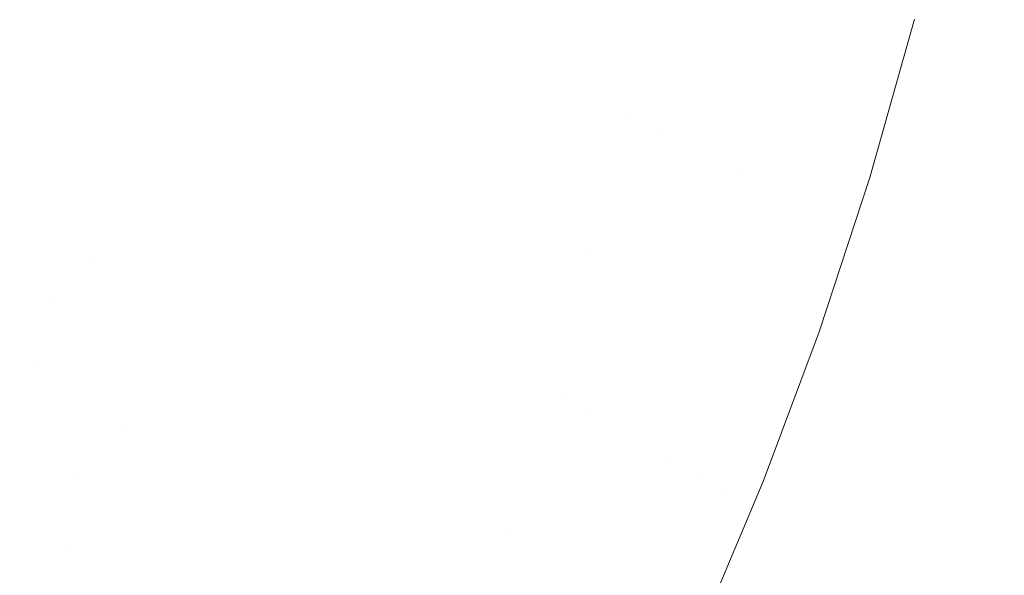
# Model space of a CAD drawing. Header units: centimetres. Extents: x -21.6 to 22.7, y 3.4 to 5.2.
# Tile 227 of 256: x 7.8317 to 7.9152, y 3.763 to 3.8101. Entities that reach past the tile are written whole.
import ezdxf

# ---------------------------------------------------------------- set-up
doc = ezdxf.new("R2010")
doc.units = ezdxf.units.CM
doc.header["$LTSCALE"] = 2.54
doc.layers.add('Lucido design-1', color=7, linetype='Continuous')

# ---------------------------------------------------------------- blocks, each defined once
blk = doc.blocks.new('Gruppo-4-1')
at = {"color": 7, "linetype": 'Continuous', "lineweight": 9}
blk.add_3dface([(-21.503423, 5.100212, -1872.215514), (-21.503423, 3.500212, -1872.215514), (22.630348, 3.500212, -1872.215514), (22.630348, 5.100212, -1872.215514)], dxfattribs=at)
for points, invisible_edges in [([(22.630348, 5.100212, -1873.015514), (22.630348, 3.500212, -1873.015514), (7.686575, 3.600896, -1873.015514), (7.695257, 3.601786, -1873.015514)], 10), ([(22.630348, 5.100212, -1873.015514), (7.695257, 3.601786, -1873.015514), (7.700788, 3.602588, -1873.015514)], 9), ([(7.700788, 3.602588, -1873.015514), (7.70392, 3.603043, -1873.015514), (22.630348, 5.100212, -1873.015514)], 10), ([(22.630348, 5.100212, -1873.015514), (7.70392, 3.603043, -1873.015514), (7.712563, 3.604668, -1873.015514)], 9), ([(22.630348, 5.100212, -1873.015514), (7.712563, 3.604668, -1873.015514), (7.721183, 3.606664, -1873.015514)], 9), ([(22.630348, 5.100212, -1873.015514), (7.721183, 3.606664, -1873.015514), (7.729779, 3.609037, -1873.015514)], 9), ([(22.630348, 5.100212, -1873.015514), (7.729779, 3.609037, -1873.015514), (7.738348, 3.611789, -1873.015514)], 9), ([(22.630348, 5.100212, -1873.015514), (7.738348, 3.611789, -1873.015514), (7.746887, 3.614929, -1873.015514)], 9), ([(22.630348, 5.100212, -1873.015514), (7.746887, 3.614929, -1873.015514), (7.755389, 3.618463, -1873.015514)], 9), ([(22.630348, 5.100212, -1873.015514), (7.755389, 3.618463, -1873.015514), (7.760056, 3.620633, -1873.015514)], 9), ([(7.760056, 3.620633, -1873.015514), (7.763851, 3.622398, -1873.015514), (22.630348, 5.100212, -1873.015514)], 10), ([(22.630348, 5.100212, -1873.015514), (7.763851, 3.622398, -1873.015514), (7.772266, 3.626742, -1873.015514)], 9), ([(22.630348, 5.100212, -1873.015514), (7.772266, 3.626742, -1873.015514), (7.780626, 3.631505, -1873.015514)], 9), ([(22.630348, 5.100212, -1873.015514), (7.780626, 3.631505, -1873.015514), (7.788922, 3.636696, -1873.015514)], 9), ([(22.630348, 5.100212, -1873.015514), (7.788922, 3.636696, -1873.015514), (7.797144, 3.642325, -1873.015514)], 9), ([(22.630348, 5.100212, -1873.015514), (7.797144, 3.642325, -1873.015514), (7.80528, 3.6484, -1873.015514)], 9), ([(22.630348, 5.100212, -1873.015514), (7.80528, 3.6484, -1873.015514), (7.811701, 3.653619, -1873.015514)], 9), ([(7.811701, 3.653619, -1873.015514), (7.813317, 3.654932, -1873.015514), (22.630348, 5.100212, -1873.015514)], 10), ([(22.630348, 5.100212, -1873.015514), (7.813317, 3.654932, -1873.015514), (7.821238, 3.66193, -1873.015514)], 9), ([(22.630348, 5.100212, -1873.015514), (7.821238, 3.66193, -1873.015514), (7.829029, 3.6694, -1873.015514)], 9), ([(22.630348, 5.100212, -1873.015514), (7.829029, 3.6694, -1873.015514), (7.836668, 3.677352, -1873.015514)], 9), ([(7.836668, 3.677352, -1873.015514), (7.844137, 3.685791, -1873.015514), (22.630348, 5.100212, -1873.015514)], 10), ([(7.844137, 3.685791, -1873.015514), (7.851492, 3.694823, -1873.015514), (22.630348, 5.100212, -1873.015514)], 10), ([(22.630348, 5.100212, -1873.015514), (7.851492, 3.694823, -1873.015514), (7.852842, 3.696628, -1873.015514), (7.858546, 3.704251, -1873.015514)], 9), ([(22.630348, 5.100212, -1873.015514), (7.858546, 3.704251, -1873.015514), (7.865358, 3.714173, -1873.015514)], 9), ([(22.630348, 5.100212, -1873.015514), (7.865358, 3.714173, -1873.015514), (7.869171, 3.720244, -1873.015514), (7.871898, 3.724585, -1873.015514)], 9), ([(22.630348, 5.100212, -1873.015514), (7.871898, 3.724585, -1873.015514), (7.878138, 3.735481, -1873.015514)], 9), ([(22.630348, 5.100212, -1873.015514), (7.878138, 3.735481, -1873.015514), (7.884048, 3.746849, -1873.015514)], 9), ([(22.630348, 5.100212, -1873.015514), (7.884048, 3.746849, -1873.015514), (7.889597, 3.758677, -1873.015514)], 9), ([(22.630348, 5.100212, -1873.015514), (7.889597, 3.758677, -1873.015514), (7.894756, 3.770944, -1873.015514)], 9), ([(7.894756, 3.770944, -1873.015514), (7.899493, 3.783628, -1873.015514), (22.630348, 5.100212, -1873.015514)], 10), ([(22.630348, 5.100212, -1873.015514), (7.899493, 3.783628, -1873.015514), (7.903779, 3.796702, -1873.015514)], 9), ([(22.630348, 5.100212, -1873.015514), (7.903779, 3.796702, -1873.015514), (7.907585, 3.810131, -1873.015514)], 9), ([(7.884359, 3.813381, -1873.011636), (7.889477, 3.823104, -1873.012437), (7.883454, 3.801599, -1873.012437)], 11), ([(7.883454, 3.801599, -1873.012437), (7.889477, 3.823104, -1873.012437), (7.89187, 3.822265, -1873.01315), (7.885781, 3.800526, -1873.01315)], 15), ([(7.885781, 3.800526, -1873.01315), (7.89187, 3.822265, -1873.01315), (7.894287, 3.821416, -1873.013772), (7.888133, 3.799441, -1873.013772)], 15), ([(7.888133, 3.799441, -1873.013772), (7.894287, 3.821416, -1873.013772), (7.896726, 3.82056, -1873.014301), (7.890505, 3.798346, -1873.014301)], 15), ([(7.869013, 3.81959, -1873.003749), (7.866037, 3.809636, -1873.003749), (7.864047, 3.810555, -1873.002333), (7.866993, 3.820408, -1873.002333)], 15), ([(7.890505, 3.798346, -1873.014301), (7.896726, 3.82056, -1873.014301), (7.899182, 3.819698, -1873.014736), (7.892894, 3.797244, -1873.014736)], 15), ([(7.844209, 3.819709, -1872.981445), (7.845563, 3.819084, -1872.983383), (7.842497, 3.810053, -1872.983383), (7.841167, 3.810747, -1872.981445)], 15), ([(7.871081, 3.818753, -1873.0051), (7.868074, 3.808696, -1873.0051), (7.866037, 3.809636, -1873.003749), (7.869013, 3.81959, -1873.003749)], 15), ([(7.892894, 3.797244, -1873.014736), (7.899182, 3.819698, -1873.014736), (7.901653, 3.818831, -1873.015076)], 11), ([(7.843882, 3.80933, -1872.985296), (7.842497, 3.810053, -1872.983383), (7.845563, 3.819084, -1872.983383), (7.846972, 3.818434, -1872.985296)], 15), ([(7.873194, 3.817899, -1873.006381), (7.870156, 3.807736, -1873.006381), (7.868074, 3.808696, -1873.0051), (7.871081, 3.818753, -1873.0051)], 15), ([(7.892894, 3.797244, -1873.014736), (7.901653, 3.818831, -1873.015076), (7.886888, 3.77285, -1873.015076)], 11), ([(7.901653, 3.818831, -1873.015076), (7.904135, 3.81796, -1873.015319), (7.889212, 3.771487, -1873.015319), (7.886888, 3.77285, -1873.015076)], 15), ([(7.846972, 3.818434, -1872.985296), (7.848436, 3.817758, -1872.987182), (7.84532, 3.80858, -1872.987182), (7.843882, 3.80933, -1872.985296)], 15), ([(7.846813, 3.8078, -1872.989037), (7.84532, 3.80858, -1872.987182), (7.848436, 3.817758, -1872.987182), (7.849955, 3.817057, -1872.989037)], 15), ([(7.87535, 3.817026, -1873.007589), (7.872279, 3.806756, -1873.007589), (7.870156, 3.807736, -1873.006381), (7.873194, 3.817899, -1873.006381)], 15), ([(7.891543, 3.77012, -1873.015465), (7.889212, 3.771487, -1873.015319), (7.904135, 3.81796, -1873.015319), (7.906625, 3.817087, -1873.015465)], 15), ([(7.849955, 3.817057, -1872.989037), (7.85153, 3.816331, -1872.990856), (7.84836, 3.806993, -1872.990856), (7.846813, 3.8078, -1872.989037)], 15), ([(7.877547, 3.816137, -1873.008722), (7.874444, 3.805757, -1873.008722), (7.872279, 3.806756, -1873.007589), (7.87535, 3.817026, -1873.007589)], 15), ([(7.891543, 3.77012, -1873.015465), (7.906625, 3.817087, -1873.015465), (7.903779, 3.796702, -1873.015514), (7.899493, 3.783628, -1873.015514)], 11), ([(7.906625, 3.817087, -1873.015465), (7.907585, 3.810131, -1873.015514), (7.903779, 3.796702, -1873.015514)], 9), ([(7.849961, 3.806158, -1872.992638), (7.84836, 3.806993, -1872.990856), (7.85153, 3.816331, -1872.990856), (7.853159, 3.815579, -1872.992638)], 15), ([(7.879783, 3.815233, -1873.009775), (7.876646, 3.804741, -1873.009775), (7.874444, 3.805757, -1873.008722), (7.877547, 3.816137, -1873.008722)], 15), ([(7.853159, 3.815579, -1872.992638), (7.854843, 3.814802, -1872.994379), (7.851615, 3.805294, -1872.994379), (7.849961, 3.806158, -1872.992638)], 15), ([(7.882054, 3.814314, -1873.010748), (7.878883, 3.803709, -1873.010748), (7.876646, 3.804741, -1873.009775), (7.879783, 3.815233, -1873.009775)], 15), ([(7.853322, 3.804403, -1872.996074), (7.851615, 3.805294, -1872.994379), (7.854843, 3.814802, -1872.994379), (7.85658, 3.814, -1872.996074)], 15), ([(7.831733, 3.810526, -1872.967443), (7.834299, 3.814332, -1872.96947), (7.830975, 3.805646, -1872.96947)], 11), ([(7.834299, 3.814332, -1872.96947), (7.835314, 3.813802, -1872.971493), (7.83197, 3.805062, -1872.971493), (7.830975, 3.805646, -1872.96947)], 15), ([(7.833014, 3.80445, -1872.973508), (7.83197, 3.805062, -1872.971493), (7.835314, 3.813802, -1872.971493), (7.836379, 3.813246, -1872.973508)], 15), ([(7.85658, 3.814, -1872.996074), (7.85837, 3.813174, -1872.99772), (7.855081, 3.803486, -1872.99772), (7.853322, 3.804403, -1872.996074)], 15), ([(7.884359, 3.813381, -1873.011636), (7.881154, 3.802661, -1873.011636), (7.878883, 3.803709, -1873.010748), (7.882054, 3.814314, -1873.010748)], 15), ([(7.836379, 3.813246, -1872.973508), (7.837497, 3.812663, -1872.975514), (7.834109, 3.803808, -1872.975514), (7.833014, 3.80445, -1872.973508)], 15), ([(7.856891, 3.802541, -1872.999315), (7.855081, 3.803486, -1872.99772), (7.85837, 3.813174, -1872.99772), (7.860212, 3.812324, -1872.999315)], 15), ([(7.883454, 3.801599, -1873.012437), (7.881154, 3.802661, -1873.011636), (7.884359, 3.813381, -1873.011636)], 11), ([(7.835255, 3.803135, -1872.977507), (7.834109, 3.803808, -1872.975514), (7.837497, 3.812663, -1872.975514), (7.838667, 3.812052, -1872.977507)], 15), ([(7.838667, 3.812052, -1872.977507), (7.83989, 3.811414, -1872.979485), (7.836454, 3.802432, -1872.979485), (7.835255, 3.803135, -1872.977507)], 15), ([(7.860212, 3.812324, -1872.999315), (7.862105, 3.811451, -1873.000853), (7.85875, 3.80157, -1873.000853), (7.856891, 3.802541, -1872.999315)], 15), ([(7.837704, 3.801699, -1872.981445), (7.836454, 3.802432, -1872.979485), (7.83989, 3.811414, -1872.979485), (7.841167, 3.810747, -1872.981445)], 15), ([(7.860659, 3.800574, -1873.002333), (7.85875, 3.80157, -1873.000853), (7.862105, 3.811451, -1873.000853), (7.864047, 3.810555, -1873.002333)], 15), ([(7.841167, 3.810747, -1872.981445), (7.842497, 3.810053, -1872.983383), (7.839008, 3.800934, -1872.983383), (7.837704, 3.801699, -1872.981445)], 15), ([(7.864047, 3.810555, -1873.002333), (7.866037, 3.809636, -1873.003749), (7.862615, 3.799554, -1873.003749), (7.860659, 3.800574, -1873.002333)], 15), ([(7.840364, 3.800138, -1872.985296), (7.839008, 3.800934, -1872.983383), (7.842497, 3.810053, -1872.983383), (7.843882, 3.80933, -1872.985296)], 15), ([(7.862615, 3.799554, -1873.003749), (7.866037, 3.809636, -1873.003749), (7.868074, 3.808696, -1873.0051), (7.864616, 3.798509, -1873.0051)], 15), ([(7.843882, 3.80933, -1872.985296), (7.84532, 3.80858, -1872.987182), (7.841774, 3.799312, -1872.987182), (7.840364, 3.800138, -1872.985296)], 15), ([(7.843237, 3.798454, -1872.989037), (7.841774, 3.799312, -1872.987182), (7.84532, 3.80858, -1872.987182), (7.846813, 3.8078, -1872.989037)], 15), ([(7.864616, 3.798509, -1873.0051), (7.868074, 3.808696, -1873.0051), (7.870156, 3.807736, -1873.006381), (7.866661, 3.797442, -1873.006381)], 15), ([(7.846813, 3.8078, -1872.989037), (7.84836, 3.806993, -1872.990856), (7.844753, 3.797565, -1872.990856), (7.843237, 3.798454, -1872.989037)], 15), ([(7.866661, 3.797442, -1873.006381), (7.870156, 3.807736, -1873.006381), (7.872279, 3.806756, -1873.007589), (7.868748, 3.796353, -1873.007589)], 15), ([(7.846321, 3.796645, -1872.992638), (7.844753, 3.797565, -1872.990856), (7.84836, 3.806993, -1872.990856), (7.849961, 3.806158, -1872.992638)], 15), ([(7.849961, 3.806158, -1872.992638), (7.851615, 3.805294, -1872.994379), (7.847942, 3.795694, -1872.994379), (7.846321, 3.796645, -1872.992638)], 15), ([(7.868748, 3.796353, -1873.007589), (7.872279, 3.806756, -1873.007589), (7.874444, 3.805757, -1873.008722), (7.870874, 3.795243, -1873.008722)], 15), ([(7.830975, 3.805646, -1872.96947), (7.83197, 3.805062, -1872.971493), (7.828198, 3.796269, -1872.971493), (7.827227, 3.796906, -1872.96947)], 15), ([(7.849614, 3.794713, -1872.996074), (7.847942, 3.795694, -1872.994379), (7.851615, 3.805294, -1872.994379), (7.853322, 3.804403, -1872.996074)], 15), ([(7.870874, 3.795243, -1873.008722), (7.874444, 3.805757, -1873.008722), (7.876646, 3.804741, -1873.009775), (7.873038, 3.794113, -1873.009775)], 15), ([(7.829218, 3.7956, -1872.973508), (7.828198, 3.796269, -1872.971493), (7.83197, 3.805062, -1872.971493), (7.833014, 3.80445, -1872.973508)], 15), ([(7.833014, 3.80445, -1872.973508), (7.834109, 3.803808, -1872.975514), (7.830288, 3.794898, -1872.975514), (7.829218, 3.7956, -1872.973508)], 15), ([(7.853322, 3.804403, -1872.996074), (7.855081, 3.803486, -1872.99772), (7.851337, 3.793702, -1872.99772), (7.849614, 3.794713, -1872.996074)], 15), ([(7.873038, 3.794113, -1873.009775), (7.876646, 3.804741, -1873.009775), (7.878883, 3.803709, -1873.010748), (7.875237, 3.792966, -1873.010748)], 15), ([(7.831407, 3.794163, -1872.977507), (7.830288, 3.794898, -1872.975514), (7.834109, 3.803808, -1872.975514), (7.835255, 3.803135, -1872.977507)], 15), ([(7.875237, 3.792966, -1873.010748), (7.878883, 3.803709, -1873.010748), (7.881154, 3.802661, -1873.011636), (7.877468, 3.791802, -1873.011636)], 15), ([(7.835255, 3.803135, -1872.977507), (7.836454, 3.802432, -1872.979485), (7.832578, 3.793396, -1872.979485), (7.831407, 3.794163, -1872.977507)], 15), ([(7.853111, 3.792662, -1872.999315), (7.851337, 3.793702, -1872.99772), (7.855081, 3.803486, -1872.99772), (7.856891, 3.802541, -1872.999315)], 15), ([(7.8338, 3.792594, -1872.981445), (7.832578, 3.793396, -1872.979485), (7.836454, 3.802432, -1872.979485), (7.837704, 3.801699, -1872.981445)], 15), ([(7.856891, 3.802541, -1872.999315), (7.85875, 3.80157, -1873.000853), (7.854933, 3.791593, -1873.000853), (7.853111, 3.792662, -1872.999315)], 15), ([(7.877468, 3.791802, -1873.011636), (7.881154, 3.802661, -1873.011636), (7.883454, 3.801599, -1873.012437), (7.879728, 3.790622, -1873.012437)], 15), ([(7.837704, 3.801699, -1872.981445), (7.839008, 3.800934, -1872.983383), (7.835073, 3.791759, -1872.983383), (7.8338, 3.792594, -1872.981445)], 15), ([(7.856803, 3.790497, -1873.002333), (7.854933, 3.791593, -1873.000853), (7.85875, 3.80157, -1873.000853), (7.860659, 3.800574, -1873.002333)], 15), ([(7.879728, 3.790622, -1873.012437), (7.883454, 3.801599, -1873.012437), (7.885781, 3.800526, -1873.01315)], 11), ([(7.836398, 3.79089, -1872.985296), (7.835073, 3.791759, -1872.983383), (7.839008, 3.800934, -1872.983383), (7.840364, 3.800138, -1872.985296)], 15), ([(7.860659, 3.800574, -1873.002333), (7.862615, 3.799554, -1873.003749), (7.858719, 3.789373, -1873.003749), (7.856803, 3.790497, -1873.002333)], 15), ([(7.879728, 3.790622, -1873.012437), (7.885781, 3.800526, -1873.01315), (7.877727, 3.778224, -1873.01315)], 11), ([(7.888133, 3.799441, -1873.013772), (7.879991, 3.776896, -1873.013772), (7.877727, 3.778224, -1873.01315), (7.885781, 3.800526, -1873.01315)], 15), ([(7.840364, 3.800138, -1872.985296), (7.841774, 3.799312, -1872.987182), (7.837775, 3.789987, -1872.987182), (7.836398, 3.79089, -1872.985296)], 15), ([(7.864616, 3.798509, -1873.0051), (7.86068, 3.788222, -1873.0051), (7.858719, 3.789373, -1873.003749), (7.862615, 3.799554, -1873.003749)], 15), ([(7.890505, 3.798346, -1873.014301), (7.882274, 3.775557, -1873.014301), (7.879991, 3.776896, -1873.013772), (7.888133, 3.799441, -1873.013772)], 15), ([(7.839203, 3.789049, -1872.989037), (7.837775, 3.789987, -1872.987182), (7.841774, 3.799312, -1872.987182), (7.843237, 3.798454, -1872.989037)], 15), ([(7.843237, 3.798454, -1872.989037), (7.844753, 3.797565, -1872.990856), (7.840684, 3.788078, -1872.990856), (7.839203, 3.789049, -1872.989037)], 15), ([(7.866661, 3.797442, -1873.006381), (7.862684, 3.787047, -1873.006381), (7.86068, 3.788222, -1873.0051), (7.864616, 3.798509, -1873.0051)], 15), ([(7.892894, 3.797244, -1873.014736), (7.884574, 3.774208, -1873.014736), (7.882274, 3.775557, -1873.014301), (7.890505, 3.798346, -1873.014301)], 15), ([(7.842216, 3.787073, -1872.992638), (7.840684, 3.788078, -1872.990856), (7.844753, 3.797565, -1872.990856), (7.846321, 3.796645, -1872.992638)], 15), ([(7.868748, 3.796353, -1873.007589), (7.864728, 3.785848, -1873.007589), (7.862684, 3.787047, -1873.006381), (7.866661, 3.797442, -1873.006381)], 15), ([(7.886888, 3.77285, -1873.015076), (7.884574, 3.774208, -1873.014736), (7.892894, 3.797244, -1873.014736)], 11), ([(7.846321, 3.796645, -1872.992638), (7.847942, 3.795694, -1872.994379), (7.843799, 3.786035, -1872.994379), (7.842216, 3.787073, -1872.992638)], 15), ([(7.870874, 3.795243, -1873.008722), (7.866812, 3.784626, -1873.008722), (7.864728, 3.785848, -1873.007589), (7.868748, 3.796353, -1873.007589)], 15), ([(7.845432, 3.784963, -1872.996074), (7.843799, 3.786035, -1872.994379), (7.847942, 3.795694, -1872.994379), (7.849614, 3.794713, -1872.996074)], 15), ([(7.873038, 3.794113, -1873.009775), (7.868932, 3.783382, -1873.009775), (7.866812, 3.784626, -1873.008722), (7.870874, 3.795243, -1873.008722)], 15), ([(7.849614, 3.794713, -1872.996074), (7.851337, 3.793702, -1872.99772), (7.847116, 3.783859, -1872.99772), (7.845432, 3.784963, -1872.996074)], 15), ([(7.829313, 3.789668, -1872.977507), (7.831407, 3.794163, -1872.977507), (7.832578, 3.793396, -1872.979485), (7.830469, 3.788867, -1872.979485)], 15), ([(7.848848, 3.782723, -1872.999315), (7.847116, 3.783859, -1872.99772), (7.851337, 3.793702, -1872.99772), (7.853111, 3.792662, -1872.999315)], 15), ([(7.875237, 3.792966, -1873.010748), (7.871086, 3.782119, -1873.010748), (7.868932, 3.783382, -1873.009775), (7.873038, 3.794113, -1873.009775)], 15), ([(7.830469, 3.788867, -1872.979485), (7.832578, 3.793396, -1872.979485), (7.8338, 3.792594, -1872.981445), (7.831675, 3.788032, -1872.981445)], 15), ([(7.877468, 3.791802, -1873.011636), (7.873272, 3.780837, -1873.011636), (7.871086, 3.782119, -1873.010748), (7.875237, 3.792966, -1873.010748)], 15), ([(7.831675, 3.788032, -1872.981445), (7.8338, 3.792594, -1872.981445), (7.835073, 3.791759, -1872.983383), (7.832931, 3.787161, -1872.983383)], 15), ([(7.853111, 3.792662, -1872.999315), (7.854933, 3.791593, -1873.000853), (7.850628, 3.781555, -1873.000853), (7.848848, 3.782723, -1872.999315)], 15), ([(7.832931, 3.787161, -1872.983383), (7.835073, 3.791759, -1872.983383), (7.836398, 3.79089, -1872.985296), (7.834239, 3.786255, -1872.985296)], 15), ([(7.852454, 3.780357, -1873.002333), (7.850628, 3.781555, -1873.000853), (7.854933, 3.791593, -1873.000853), (7.856803, 3.790497, -1873.002333)], 15), ([(7.879728, 3.790622, -1873.012437), (7.875487, 3.779538, -1873.012437), (7.873272, 3.780837, -1873.011636), (7.877468, 3.791802, -1873.011636)], 15), ([(7.834239, 3.786255, -1872.985296), (7.836398, 3.79089, -1872.985296), (7.837775, 3.789987, -1872.987182)], 11), ([(7.856803, 3.790497, -1873.002333), (7.858719, 3.789373, -1873.003749), (7.854326, 3.779129, -1873.003749), (7.852454, 3.780357, -1873.002333)], 15), ([(7.877727, 3.778224, -1873.01315), (7.875487, 3.779538, -1873.012437), (7.879728, 3.790622, -1873.012437)], 11), ([(7.834239, 3.786255, -1872.985296), (7.837775, 3.789987, -1872.987182), (7.8333, 3.780641, -1872.987182)], 11), ([(7.834691, 3.779624, -1872.989037), (7.8333, 3.780641, -1872.987182), (7.837775, 3.789987, -1872.987182), (7.839203, 3.789049, -1872.989037)], 15), ([(7.856241, 3.777873, -1873.0051), (7.854326, 3.779129, -1873.003749), (7.858719, 3.789373, -1873.003749), (7.86068, 3.788222, -1873.0051)], 15), ([(7.839203, 3.789049, -1872.989037), (7.840684, 3.788078, -1872.990856), (7.836132, 3.778571, -1872.990856), (7.834691, 3.779624, -1872.989037)], 15), ([(7.832931, 3.787161, -1872.983383), (7.83067, 3.782564, -1872.983383), (7.829431, 3.78347, -1872.981445), (7.831675, 3.788032, -1872.981445)], 15), ([(7.837623, 3.77748, -1872.992638), (7.836132, 3.778571, -1872.990856), (7.840684, 3.788078, -1872.990856), (7.842216, 3.787073, -1872.992638)], 15), ([(7.86068, 3.788222, -1873.0051), (7.862684, 3.787047, -1873.006381), (7.858198, 3.776589, -1873.006381), (7.856241, 3.777873, -1873.0051)], 15), ([(7.834239, 3.786255, -1872.985296), (7.83196, 3.781621, -1872.985296), (7.83067, 3.782564, -1872.983383), (7.832931, 3.787161, -1872.983383)], 15), ([(7.842216, 3.787073, -1872.992638), (7.843799, 3.786035, -1872.994379), (7.839164, 3.776354, -1872.994379), (7.837623, 3.77748, -1872.992638)], 15), ([(7.858198, 3.776589, -1873.006381), (7.862684, 3.787047, -1873.006381), (7.864728, 3.785848, -1873.007589), (7.860195, 3.775279, -1873.007589)], 15), ([(7.8333, 3.780641, -1872.987182), (7.83196, 3.781621, -1872.985296), (7.834239, 3.786255, -1872.985296)], 11), ([(7.840754, 3.775191, -1872.996074), (7.839164, 3.776354, -1872.994379), (7.843799, 3.786035, -1872.994379), (7.845432, 3.784963, -1872.996074)], 15), ([(7.860195, 3.775279, -1873.007589), (7.864728, 3.785848, -1873.007589), (7.866812, 3.784626, -1873.008722), (7.86223, 3.773943, -1873.008722)], 15), ([(7.845432, 3.784963, -1872.996074), (7.847116, 3.783859, -1872.99772), (7.842393, 3.773994, -1872.99772), (7.840754, 3.775191, -1872.996074)], 15), ([(7.86223, 3.773943, -1873.008722), (7.866812, 3.784626, -1873.008722), (7.868932, 3.783382, -1873.009775), (7.864301, 3.772585, -1873.009775)], 15), ([(7.844079, 3.772761, -1872.999315), (7.842393, 3.773994, -1872.99772), (7.847116, 3.783859, -1872.99772), (7.848848, 3.782723, -1872.999315)], 15), ([(7.899493, 3.783628, -1873.015514), (7.894756, 3.770944, -1873.015514), (7.891543, 3.77012, -1873.015465)], 10), ([(7.848848, 3.782723, -1872.999315), (7.850628, 3.781555, -1873.000853), (7.845811, 3.771494, -1873.000853), (7.844079, 3.772761, -1872.999315)], 15), ([(7.864301, 3.772585, -1873.009775), (7.868932, 3.783382, -1873.009775), (7.871086, 3.782119, -1873.010748), (7.866405, 3.771205, -1873.010748)], 15), ([(7.828288, 3.777971, -1872.983383), (7.83067, 3.782564, -1872.983383), (7.83196, 3.781621, -1872.985296), (7.829559, 3.776991, -1872.985296)], 15), ([(7.866405, 3.771205, -1873.010748), (7.871086, 3.782119, -1873.010748), (7.873272, 3.780837, -1873.011636), (7.86854, 3.769804, -1873.011636)], 15), ([(7.829559, 3.776991, -1872.985296), (7.83196, 3.781621, -1872.985296), (7.8333, 3.780641, -1872.987182), (7.830879, 3.775973, -1872.987182)], 15), ([(7.847589, 3.770195, -1873.002333), (7.845811, 3.771494, -1873.000853), (7.850628, 3.781555, -1873.000853), (7.852454, 3.780357, -1873.002333)], 15), ([(7.830879, 3.775973, -1872.987182), (7.8333, 3.780641, -1872.987182), (7.834691, 3.779624, -1872.989037), (7.832249, 3.774917, -1872.989037)], 15), ([(7.852454, 3.780357, -1873.002333), (7.854326, 3.779129, -1873.003749), (7.849411, 3.768863, -1873.003749), (7.847589, 3.770195, -1873.002333)], 15), ([(7.86854, 3.769804, -1873.011636), (7.873272, 3.780837, -1873.011636), (7.875487, 3.779538, -1873.012437), (7.870703, 3.768385, -1873.012437)], 15), ([(7.832249, 3.774917, -1872.989037), (7.834691, 3.779624, -1872.989037), (7.836132, 3.778571, -1872.990856), (7.833669, 3.773822, -1872.990856)], 15), ([(7.870703, 3.768385, -1873.012437), (7.875487, 3.779538, -1873.012437), (7.877727, 3.778224, -1873.01315), (7.872892, 3.76695, -1873.01315)], 15), ([(7.833669, 3.773822, -1872.990856), (7.836132, 3.778571, -1872.990856), (7.837623, 3.77748, -1872.992638), (7.835138, 3.772689, -1872.992638)], 15), ([(7.851275, 3.7675, -1873.0051), (7.849411, 3.768863, -1873.003749), (7.854326, 3.779129, -1873.003749), (7.856241, 3.777873, -1873.0051)], 15), ([(7.856241, 3.777873, -1873.0051), (7.858198, 3.776589, -1873.006381), (7.85318, 3.766107, -1873.006381), (7.851275, 3.7675, -1873.0051)], 15), ([(7.872892, 3.76695, -1873.01315), (7.877727, 3.778224, -1873.01315), (7.879991, 3.776896, -1873.013772)], 11), ([(7.835138, 3.772689, -1872.992638), (7.837623, 3.77748, -1872.992638), (7.839164, 3.776354, -1872.994379), (7.836656, 3.771519, -1872.994379)], 15), ([(7.872892, 3.76695, -1873.01315), (7.879991, 3.776896, -1873.013772), (7.869634, 3.754077, -1873.013772)], 11), ([(7.871805, 3.75249, -1873.014301), (7.869634, 3.754077, -1873.013772), (7.879991, 3.776896, -1873.013772), (7.882274, 3.775557, -1873.014301)], 15), ([(7.836656, 3.771519, -1872.994379), (7.839164, 3.776354, -1872.994379), (7.840754, 3.775191, -1872.996074)], 11), ([(7.860195, 3.775279, -1873.007589), (7.855124, 3.764686, -1873.007589), (7.85318, 3.766107, -1873.006381), (7.858198, 3.776589, -1873.006381)], 15), ([(7.832249, 3.774917, -1872.989037), (7.82968, 3.77022, -1872.989037), (7.828332, 3.771316, -1872.987182), (7.830879, 3.775973, -1872.987182)], 15), ([(7.836656, 3.771519, -1872.994379), (7.840754, 3.775191, -1872.996074), (7.835559, 3.765441, -1872.996074)], 11), ([(7.840754, 3.775191, -1872.996074), (7.842393, 3.773994, -1872.99772), (7.837148, 3.76415, -1872.99772), (7.835559, 3.765441, -1872.996074)], 15), ([(7.86223, 3.773943, -1873.008722), (7.857105, 3.763238, -1873.008722), (7.855124, 3.764686, -1873.007589), (7.860195, 3.775279, -1873.007589)], 15), ([(7.882274, 3.775557, -1873.014301), (7.884574, 3.774208, -1873.014736), (7.873992, 3.750891, -1873.014736), (7.871805, 3.75249, -1873.014301)], 15), ([(7.833669, 3.773822, -1872.990856), (7.831077, 3.769084, -1872.990856), (7.82968, 3.77022, -1872.989037), (7.832249, 3.774917, -1872.989037)], 15), ([(7.835138, 3.772689, -1872.992638), (7.832523, 3.767909, -1872.992638), (7.831077, 3.769084, -1872.990856), (7.833669, 3.773822, -1872.990856)], 15), ([(7.838782, 3.762821, -1872.999315), (7.837148, 3.76415, -1872.99772), (7.842393, 3.773994, -1872.99772), (7.844079, 3.772761, -1872.999315)], 15), ([(7.864301, 3.772585, -1873.009775), (7.859121, 3.761764, -1873.009775), (7.857105, 3.763238, -1873.008722), (7.86223, 3.773943, -1873.008722)], 15), ([(7.873992, 3.750891, -1873.014736), (7.884574, 3.774208, -1873.014736), (7.886888, 3.77285, -1873.015076), (7.876192, 3.749283, -1873.015076)], 15), ([(7.836656, 3.771519, -1872.994379), (7.834017, 3.766694, -1872.994379), (7.832523, 3.767909, -1872.992638), (7.835138, 3.772689, -1872.992638)], 15), ([(7.844079, 3.772761, -1872.999315), (7.845811, 3.771494, -1873.000853), (7.840462, 3.761456, -1873.000853), (7.838782, 3.762821, -1872.999315)], 15), ([(7.876192, 3.749283, -1873.015076), (7.886888, 3.77285, -1873.015076), (7.889212, 3.771487, -1873.015319)], 11), ([(7.866405, 3.771205, -1873.010748), (7.861169, 3.760267, -1873.010748), (7.859121, 3.761764, -1873.009775), (7.864301, 3.772585, -1873.009775)], 15), ([(7.835559, 3.765441, -1872.996074), (7.834017, 3.766694, -1872.994379), (7.836656, 3.771519, -1872.994379)], 11), ([(7.842186, 3.760055, -1873.002333), (7.840462, 3.761456, -1873.000853), (7.845811, 3.771494, -1873.000853), (7.847589, 3.770195, -1873.002333)], 15), ([(7.86854, 3.769804, -1873.011636), (7.863247, 3.758747, -1873.011636), (7.861169, 3.760267, -1873.010748), (7.866405, 3.771205, -1873.010748)], 15), ([(7.876192, 3.749283, -1873.015076), (7.889212, 3.771487, -1873.015319), (7.865071, 3.723958, -1873.015319)], 11), ([(7.867145, 3.722087, -1873.015465), (7.865071, 3.723958, -1873.015319), (7.889212, 3.771487, -1873.015319), (7.891543, 3.77012, -1873.015465)], 15), ([(7.847589, 3.770195, -1873.002333), (7.849411, 3.768863, -1873.003749), (7.843953, 3.758619, -1873.003749), (7.842186, 3.760055, -1873.002333)], 15), ([(7.891543, 3.77012, -1873.015465), (7.894756, 3.770944, -1873.015514), (7.889597, 3.758677, -1873.015514)], 9), ([(7.870703, 3.768385, -1873.012437), (7.865352, 3.757208, -1873.012437), (7.863247, 3.758747, -1873.011636), (7.86854, 3.769804, -1873.011636)], 15), ([(7.867145, 3.722087, -1873.015465), (7.891543, 3.77012, -1873.015465), (7.884048, 3.746849, -1873.015514), (7.878138, 3.735481, -1873.015514)], 11), ([(7.891543, 3.77012, -1873.015465), (7.889597, 3.758677, -1873.015514), (7.884048, 3.746849, -1873.015514)], 9), ([(7.828356, 3.764363, -1872.990856), (7.831077, 3.769084, -1872.990856), (7.832523, 3.767909, -1872.992638), (7.829777, 3.763145, -1872.992638)], 15), ([(7.84576, 3.75715, -1873.0051), (7.843953, 3.758619, -1873.003749), (7.849411, 3.768863, -1873.003749), (7.851275, 3.7675, -1873.0051)], 15), ([(7.829777, 3.763145, -1872.992638), (7.832523, 3.767909, -1872.992638), (7.834017, 3.766694, -1872.994379), (7.831246, 3.761887, -1872.994379)], 15), ([(7.872892, 3.76695, -1873.01315), (7.867482, 3.755651, -1873.01315), (7.865352, 3.757208, -1873.012437), (7.870703, 3.768385, -1873.012437)], 15), ([(7.851275, 3.7675, -1873.0051), (7.85318, 3.766107, -1873.006381), (7.847607, 3.755648, -1873.006381), (7.84576, 3.75715, -1873.0051)], 15), ([(7.869634, 3.754077, -1873.013772), (7.867482, 3.755651, -1873.01315), (7.872892, 3.76695, -1873.01315)], 11), ([(7.831246, 3.761887, -1872.994379), (7.834017, 3.766694, -1872.994379), (7.835559, 3.765441, -1872.996074), (7.832762, 3.760589, -1872.996074)], 15), ([(7.847607, 3.755648, -1873.006381), (7.85318, 3.766107, -1873.006381), (7.855124, 3.764686, -1873.007589), (7.849492, 3.754116, -1873.007589)], 15), ([(7.832762, 3.760589, -1872.996074), (7.835559, 3.765441, -1872.996074), (7.837148, 3.76415, -1872.99772), (7.834324, 3.759251, -1872.99772)], 15), ([(7.849492, 3.754116, -1873.007589), (7.855124, 3.764686, -1873.007589), (7.857105, 3.763238, -1873.008722), (7.851413, 3.752555, -1873.008722)], 15), ([(7.834324, 3.759251, -1872.99772), (7.837148, 3.76415, -1872.99772), (7.838782, 3.762821, -1872.999315), (7.835931, 3.757874, -1872.999315)], 15), ([(7.851413, 3.752555, -1873.008722), (7.857105, 3.763238, -1873.008722), (7.859121, 3.761764, -1873.009775), (7.853367, 3.750967, -1873.009775)], 15)]:
    blk.add_3dface(points, dxfattribs=dict(at, invisible_edges=invisible_edges))
blk = doc.blocks.new('Gruppo-5-1')
at = {"color": 7}
blk.add_blockref('Gruppo-4-1', (0, 0), dxfattribs=at)

msp = doc.modelspace()

# ---------------------------------------------------------------- block references
at = {"layer": 'Lucido design-1', "color": 7}
msp.add_blockref('Gruppo-5-1', (0, 0), dxfattribs=at)

doc.saveas('drawing.dxf')
